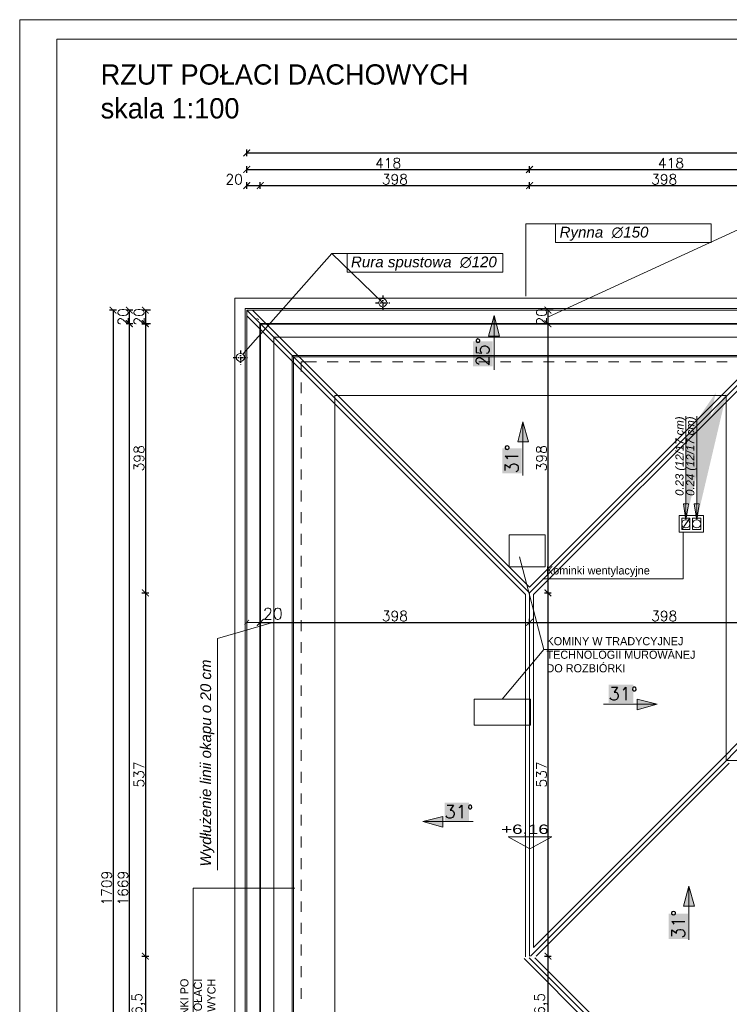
# Model space of a CAD drawing. Header units: millimetres. Extents: x -740 to 33545, y -26688 to 22494.
# Tile 75 of 256: x 13000 to 14049, y 6693 to 8148. Entities that reach past the tile are written whole.
import ezdxf
from ezdxf.lldxf.tags import DXFTag

# ---------------------------------------------------------------- set-up
doc = ezdxf.new("R2010")
doc.units = ezdxf.units.MM
doc.header["$MEASUREMENT"] = 0
doc.linetypes.add('AUSGEZOGEN', pattern=[0])
doc.linetypes.add('STRICHPUNKTX2', pattern=[2, 1, -0.5, 0, -0.5])
doc.layers.get('Defpoints').update_dxf_attribs({"color": 252})
doc.layers.add('_B___I__', color=252, linetype='AUSGEZOGEN')
for name, color, linetype, lineweight in [('A_l.przerywana', 252, 'ICAD_ISO03W100', 9), ('A_l.widokowa', 252, 'Continuous', 18), ('A_wymiarowanie', 252, 'Continuous', 9), ('k_wyburzenia widoczne', 252, 'PNEUMATIC2', 18), ('l. przerywana', 252, 'ICAD_ISO03W100', 9), ('l.przerywana', 252, 'ICAD_ISO03W100', 5), ('l.widokowa', 252, 'Continuous', 15), ('l.wypełnien', 252, 'Continuous', 5), ('linia opisowa', 252, 'Continuous', 9), ('Nowe_820-G Rysunki Obrazki_Nr_pióra__23', 252, 'Continuous', 15), ('wymiarowanie', 252, 'Continuous', 9)]:
    doc.layers.add(name, color=color, linetype=linetype, lineweight=lineweight)
doc.styles.add('Arial', font='arial.ttf')
doc.styles.add('Arial$001H0', font='SIMPLEX')
doc.styles.add('PROFILE', font='GOTHIC.TTF', dxfattribs={"width": 0.8})
doc.styles.add('styl1', font='arial.ttf', dxfattribs={"height": 15})
doc.styles.add('styl2', font='simplex.shx')
tags = doc.linetypes.add('ICAD_ISO03W100', pattern=[30, 12, -18]).pattern_tags.tags
tags[6:7] = [DXFTag(74, 4), DXFTag(75, 0), DXFTag(340, '0'), DXFTag(46, 1.0), DXFTag(50, 0.0), DXFTag(44, 0.0), DXFTag(45, 0.0)]
tags[4:5] = [DXFTag(74, 4), DXFTag(75, 0), DXFTag(340, '0'), DXFTag(46, 1.0), DXFTag(50, 0.0), DXFTag(44, 0.0), DXFTag(45, 0.0)]
doc.linetypes.add('PNEUMATIC2', pattern='A,0.5,-0.25,["//",Standard,S=0.2,R=0,X=-0.1,Y=-0.1],-0.25', length=1)
doc.dimstyles.new('Kopia I_1.100', dxfattribs={"dimtxt": 15, "dimasz": 10, "dimexe": 5, "dimexo": 1, "dimgap": 1.5, "dimtad": 1, "dimdec": 1, "dimrnd": 0.5, "dimtxsty": 'styl2', "dimblk": 'ARCHTICK', "dimcen": 5, "dimadec": 0, "dimazin": 0, "dimtfac": 1, "dimtdec": 1, "dimtmove": 0, "dimatfit": 3, "dimldrblk": 'ARCHTICK', "dimfxl": 0, "dimarcsym": 0})
doc.dimstyles.new('Skala 1-100', dxfattribs={"dimtxt": 17, "dimasz": 7, "dimexe": 1, "dimexo": 1, "dimgap": 1.5, "dimtad": 1, "dimdec": 1, "dimrnd": 0.5, "dimtxsty": 'styl2', "dimblk": 'ARCHTICK', "dimcen": 7, "dimadec": 0, "dimazin": 0, "dimtfac": 1, "dimtdec": 1, "dimtmove": 1, "dimatfit": 3, "dimldrblk": 'ARCHTICK', "dimfxl": 0, "dimlwd": -1, "dimlwe": -1, "dimarcsym": 0})

# ---------------------------------------------------------------- blocks, each defined once
blk = doc.blocks.new('_ArchTick')
at = {"color": 0, "linetype": 'ByBlock', "const_width": 0.15}
blk.add_lwpolyline([(-0.5, -0.5), (0.5, 0.5)], dxfattribs=at)
blk = doc.blocks.new('*D1314')
at = {"layer": 'Defpoints', "color": 0}
for p in [(13336, 7257.4), (13336, 7210.8), (13356, 7210.8)]:
    blk.add_point(p, dxfattribs=at)
at = {"layer": 'wymiarowanie', "color": 0}
for p, q in [((13336, 7252.4), (13336, 7258.4)), ((13356, 7257.4), (13336, 7257.4)), ((13356, 7252.4), (13356, 7258.4))]:
    blk.add_line(p, q, dxfattribs=at)
at = {"layer": 'wymiarowanie', "color": 0, "xscale": 7, "yscale": 7, "zscale": 7, "rotation": 180}
blk.add_blockref('_ArchTick', (13336, 7257.4), dxfattribs=at)
at = {"layer": 'wymiarowanie', "color": 0, "xscale": 7, "yscale": 7, "zscale": 7}
blk.add_blockref('_ArchTick', (13356, 7257.4), dxfattribs=at)
at = {"layer": 'wymiarowanie', "color": 0, "insert": (13374.5, 7270.1), "char_height": 17, "attachment_point": 5, "style": 'styl2'}
blk.add_mtext('20', dxfattribs=at)
blk = doc.blocks.new('*D1780')
at = {"layer": 'Defpoints', "color": 0}
for p in [(13790, 7718.9), (13781.2, 7698.9), (13790, 7698.9)]:
    blk.add_point(p, dxfattribs=at)
at = {"layer": 'wymiarowanie', "color": 0, "lineweight": -2}
for p, q in [((13789, 7718.9), (13776.2, 7718.9)), ((13781.2, 7718.9), (13781.2, 7698.9)), ((13789, 7698.9), (13776.2, 7698.9))]:
    blk.add_line(p, q, dxfattribs=at)
at = {"layer": 'wymiarowanie', "color": 0, "lineweight": -2, "xscale": 10, "yscale": 10, "zscale": 10}
for p, rotation in [((13781.2, 7718.9), 90), ((13781.2, 7698.9), 270)]:
    blk.add_blockref('_ArchTick', p, dxfattribs=dict(at, rotation=rotation))
at = {"layer": 'wymiarowanie', "color": 0, "insert": (13771.8, 7708.9), "char_height": 15, "attachment_point": 5, "rotation": 90, "style": 'styl2'}
blk.add_mtext('20', dxfattribs=at)
blk = doc.blocks.new('*D1786')
at = {"layer": 'Defpoints', "color": 0}
for p in [(13761.6, 7698.9), (13754.1, 7300.9), (13781.2, 7300.9)]:
    blk.add_point(p, dxfattribs=at)
at = {"layer": 'wymiarowanie', "color": 0, "lineweight": -2}
for p, q in [((13776.2, 7698.9), (13786.2, 7698.9)), ((13781.2, 7698.9), (13781.2, 7300.9)), ((13776.2, 7300.9), (13786.2, 7300.9))]:
    blk.add_line(p, q, dxfattribs=at)
at = {"layer": 'wymiarowanie', "color": 0, "lineweight": -2, "xscale": 10, "yscale": 10, "zscale": 10}
for p, rotation in [((13781.2, 7698.9), 90), ((13781.2, 7300.9), 270)]:
    blk.add_blockref('_ArchTick', p, dxfattribs=dict(at, rotation=rotation))
at = {"layer": 'wymiarowanie', "color": 0, "insert": (13771.8, 7499.9), "char_height": 15, "attachment_point": 5, "rotation": 90, "style": 'styl2'}
blk.add_mtext('398', dxfattribs=at)
blk = doc.blocks.new('*D1787')
at = {"layer": 'Defpoints', "color": 0}
for p in [(13754.1, 7300.9), (13755.5, 6763.9), (13781.2, 6763.9)]:
    blk.add_point(p, dxfattribs=at)
at = {"layer": 'wymiarowanie', "color": 0, "lineweight": -2}
for p, q in [((13776.2, 7300.9), (13786.2, 7300.9)), ((13781.2, 7300.9), (13781.2, 6763.9)), ((13776.2, 6763.9), (13786.2, 6763.9))]:
    blk.add_line(p, q, dxfattribs=at)
at = {"layer": 'wymiarowanie', "color": 0, "lineweight": -2, "xscale": 10, "yscale": 10, "zscale": 10}
for p, rotation in [((13781.2, 7300.9), 90), ((13781.2, 6763.9), 270)]:
    blk.add_blockref('_ArchTick', p, dxfattribs=dict(at, rotation=rotation))
at = {"layer": 'wymiarowanie', "color": 0, "insert": (13771.8, 7032.4), "char_height": 15, "attachment_point": 5, "rotation": 90, "style": 'styl2'}
blk.add_mtext('537', dxfattribs=at)
blk = doc.blocks.new('*D1788')
at = {"layer": 'Defpoints', "color": 0}
for p in [(13755.5, 6763.9), (13781.2, 6597.2), (13917.8, 6597.2)]:
    blk.add_point(p, dxfattribs=at)
at = {"layer": 'wymiarowanie', "color": 0, "lineweight": -2}
for p, q in [((13776.2, 6763.9), (13786.2, 6763.9)), ((13781.2, 6763.9), (13781.2, 6597.2)), ((13786.2, 6597.2), (13776.2, 6597.2))]:
    blk.add_line(p, q, dxfattribs=at)
at = {"layer": 'wymiarowanie', "color": 0, "lineweight": -2, "xscale": 10, "yscale": 10, "zscale": 10}
for p, rotation in [((13781.2, 6763.9), 90), ((13781.2, 6597.2), 270)]:
    blk.add_blockref('_ArchTick', p, dxfattribs=dict(at, rotation=rotation))
at = {"layer": 'wymiarowanie', "color": 0, "insert": (13771.2, 6680.5), "char_height": 15, "attachment_point": 5, "rotation": 90, "style": 'styl2'}
blk.add_mtext('166,5', dxfattribs=at)
blk = doc.blocks.new('*D1797')
at = {"layer": 'Defpoints', "color": 0}
for p in [(13356, 7252.4), (13754.1, 7257.4), (13754.1, 7252.4)]:
    blk.add_point(p, dxfattribs=at)
at = {"layer": 'wymiarowanie', "color": 0, "lineweight": -2}
for p, q in [((13356, 7253.4), (13356, 7262.4)), ((13356, 7257.4), (13754.1, 7257.4)), ((13754.1, 7253.4), (13754.1, 7262.4))]:
    blk.add_line(p, q, dxfattribs=at)
at = {"layer": 'wymiarowanie', "color": 0, "lineweight": -2, "xscale": 10, "yscale": 10, "zscale": 10, "rotation": 180}
blk.add_blockref('_ArchTick', (13356, 7257.4), dxfattribs=at)
at = {"layer": 'wymiarowanie', "color": 0, "lineweight": -2, "xscale": 10, "yscale": 10, "zscale": 10}
blk.add_blockref('_ArchTick', (13754.1, 7257.4), dxfattribs=at)
at = {"layer": 'wymiarowanie', "color": 0, "insert": (13555, 7266.8), "char_height": 15, "attachment_point": 5, "style": 'styl2'}
blk.add_mtext('398', dxfattribs=at)
blk = doc.blocks.new('*D1798')
at = {"layer": 'Defpoints', "color": 0}
for p in [(14152.1, 7312.8), (13754.1, 7252.4), (14152.1, 7257.4)]:
    blk.add_point(p, dxfattribs=at)
at = {"layer": 'wymiarowanie', "color": 0, "lineweight": -2}
for p, q in [((13754.1, 7253.4), (13754.1, 7262.4)), ((13754.1, 7257.4), (14152.1, 7257.4)), ((14152.1, 7262.4), (14152.1, 7252.4))]:
    blk.add_line(p, q, dxfattribs=at)
at = {"layer": 'wymiarowanie', "color": 0, "lineweight": -2, "xscale": 10, "yscale": 10, "zscale": 10, "rotation": 180}
blk.add_blockref('_ArchTick', (13754.1, 7257.4), dxfattribs=at)
at = {"layer": 'wymiarowanie', "color": 0, "lineweight": -2, "xscale": 10, "yscale": 10, "zscale": 10}
blk.add_blockref('_ArchTick', (14152.1, 7257.4), dxfattribs=at)
at = {"layer": 'wymiarowanie', "color": 0, "insert": (13953.1, 7266.8), "char_height": 15, "attachment_point": 5, "style": 'styl2'}
blk.add_mtext('398', dxfattribs=at)
blk = doc.blocks.new('*D1803')
at = {"layer": 'Defpoints', "color": 0}
for p in [(13356, 7903), (13336, 7625.7), (13356, 7625.7)]:
    blk.add_point(p, dxfattribs=at)
at = {"layer": 'wymiarowanie', "color": 0, "lineweight": -2}
for p, q in [((13336, 7898), (13336, 7908)), ((13356, 7898), (13356, 7908)), ((13336, 7903), (13356, 7903))]:
    blk.add_line(p, q, dxfattribs=at)
at = {"layer": 'wymiarowanie', "color": 0, "lineweight": -2, "xscale": 10, "yscale": 10, "zscale": 10, "rotation": 180}
blk.add_blockref('_ArchTick', (13336, 7903), dxfattribs=at)
at = {"layer": 'wymiarowanie', "color": 0, "lineweight": -2, "xscale": 10, "yscale": 10, "zscale": 10}
blk.add_blockref('_ArchTick', (13356, 7903), dxfattribs=at)
at = {"layer": 'wymiarowanie', "color": 0, "insert": (13317.3, 7912.3), "char_height": 15, "attachment_point": 5, "style": 'styl2'}
blk.add_mtext('20', dxfattribs=at)
blk = doc.blocks.new('*D1804')
at = {"layer": 'Defpoints', "color": 0}
for p in [(13754, 7903), (13356, 7625.7), (13754, 7300.9)]:
    blk.add_point(p, dxfattribs=at)
at = {"layer": 'wymiarowanie', "color": 0, "lineweight": -2}
for p, q in [((13356, 7898), (13356, 7908)), ((13754, 7898), (13754, 7908)), ((13356, 7903), (13754, 7903))]:
    blk.add_line(p, q, dxfattribs=at)
at = {"layer": 'wymiarowanie', "color": 0, "lineweight": -2, "xscale": 10, "yscale": 10, "zscale": 10, "rotation": 180}
blk.add_blockref('_ArchTick', (13356, 7903), dxfattribs=at)
at = {"layer": 'wymiarowanie', "color": 0, "lineweight": -2, "xscale": 10, "yscale": 10, "zscale": 10}
blk.add_blockref('_ArchTick', (13754, 7903), dxfattribs=at)
at = {"layer": 'wymiarowanie', "color": 0, "insert": (13555, 7912.3), "char_height": 15, "attachment_point": 5, "style": 'styl2'}
blk.add_mtext('398', dxfattribs=at)
blk = doc.blocks.new('*D1810')
at = {"layer": 'Defpoints', "color": 0}
for p in [(14152.1, 7903), (13754.1, 7300.9), (14152.1, 7302.3)]:
    blk.add_point(p, dxfattribs=at)
at = {"layer": 'wymiarowanie', "color": 0, "lineweight": -2}
for p, q in [((13754.1, 7898), (13754.1, 7908)), ((14152.1, 7898), (14152.1, 7908)), ((13754.1, 7903), (14152.1, 7903))]:
    blk.add_line(p, q, dxfattribs=at)
at = {"layer": 'wymiarowanie', "color": 0, "lineweight": -2, "xscale": 10, "yscale": 10, "zscale": 10, "rotation": 180}
blk.add_blockref('_ArchTick', (13754.1, 7903), dxfattribs=at)
at = {"layer": 'wymiarowanie', "color": 0, "lineweight": -2, "xscale": 10, "yscale": 10, "zscale": 10}
blk.add_blockref('_ArchTick', (14152.1, 7903), dxfattribs=at)
at = {"layer": 'wymiarowanie', "color": 0, "insert": (13953.1, 7912.3), "char_height": 15, "attachment_point": 5, "style": 'styl2'}
blk.add_mtext('398', dxfattribs=at)
blk = doc.blocks.new('*D1813')
at = {"layer": 'Defpoints', "color": 0}
for p in [(13754, 7926.8), (13336, 7898), (13754, 7898)]:
    blk.add_point(p, dxfattribs=at)
at = {"layer": 'wymiarowanie', "color": 0, "lineweight": -2}
for p, q in [((13336, 7921.8), (13336, 7931.8)), ((13336, 7926.8), (13754, 7926.8)), ((13754, 7921.8), (13754, 7931.8))]:
    blk.add_line(p, q, dxfattribs=at)
at = {"layer": 'wymiarowanie', "color": 0, "lineweight": -2, "xscale": 10, "yscale": 10, "zscale": 10, "rotation": 180}
blk.add_blockref('_ArchTick', (13336, 7926.8), dxfattribs=at)
at = {"layer": 'wymiarowanie', "color": 0, "lineweight": -2, "xscale": 10, "yscale": 10, "zscale": 10}
blk.add_blockref('_ArchTick', (13754, 7926.8), dxfattribs=at)
at = {"layer": 'wymiarowanie', "color": 0, "insert": (13545, 7936.2), "char_height": 15, "attachment_point": 5, "style": 'styl2'}
blk.add_mtext('418', dxfattribs=at)
blk = doc.blocks.new('*D1814')
at = {"layer": 'Defpoints', "color": 0}
for p in [(14172.1, 7926.8), (13754, 7898), (14172.1, 7898)]:
    blk.add_point(p, dxfattribs=at)
at = {"layer": 'wymiarowanie', "color": 0, "lineweight": -2}
for p, q in [((13754, 7921.8), (13754, 7931.8)), ((13754, 7926.8), (14172.1, 7926.8)), ((14172.1, 7921.8), (14172.1, 7931.8))]:
    blk.add_line(p, q, dxfattribs=at)
at = {"layer": 'wymiarowanie', "color": 0, "lineweight": -2, "xscale": 10, "yscale": 10, "zscale": 10, "rotation": 180}
blk.add_blockref('_ArchTick', (13754, 7926.8), dxfattribs=at)
at = {"layer": 'wymiarowanie', "color": 0, "lineweight": -2, "xscale": 10, "yscale": 10, "zscale": 10}
blk.add_blockref('_ArchTick', (14172.1, 7926.8), dxfattribs=at)
at = {"layer": 'wymiarowanie', "color": 0, "insert": (13963.1, 7936.2), "char_height": 15, "attachment_point": 5, "style": 'styl2'}
blk.add_mtext('418', dxfattribs=at)
blk = doc.blocks.new('*D1818')
at = {"layer": 'Defpoints', "color": 0}
for p in [(16411.2, 7951.3), (13336, 7903), (16411.2, 7903)]:
    blk.add_point(p, dxfattribs=at)
at = {"layer": 'wymiarowanie', "color": 0, "lineweight": -2}
for p, q in [((13336, 7946.3), (13336, 7956.3)), ((13336, 7951.3), (16411.2, 7951.3)), ((16411.2, 7946.3), (16411.2, 7956.3))]:
    blk.add_line(p, q, dxfattribs=at)
at = {"layer": 'wymiarowanie', "color": 0, "lineweight": -2, "xscale": 10, "yscale": 10, "zscale": 10, "rotation": 180}
blk.add_blockref('_ArchTick', (13336, 7951.3), dxfattribs=at)
at = {"layer": 'wymiarowanie', "color": 0, "lineweight": -2, "xscale": 10, "yscale": 10, "zscale": 10}
blk.add_blockref('_ArchTick', (16411.2, 7951.3), dxfattribs=at)
at = {"layer": 'wymiarowanie', "color": 0, "insert": (14873.6, 7960.6), "char_height": 15, "attachment_point": 5, "style": 'styl2'}
blk.add_mtext('3075', dxfattribs=at)
blk = doc.blocks.new('*D1823')
at = {"layer": 'Defpoints', "color": 0}
for p in [(13194.9, 7718.9), (13186.1, 7698.9), (13194.9, 7698.9)]:
    blk.add_point(p, dxfattribs=at)
at = {"layer": 'wymiarowanie', "color": 0, "lineweight": -2}
for p, q in [((13193.9, 7718.9), (13181.1, 7718.9)), ((13186.1, 7718.9), (13186.1, 7698.9)), ((13193.9, 7698.9), (13181.1, 7698.9))]:
    blk.add_line(p, q, dxfattribs=at)
at = {"layer": 'wymiarowanie', "color": 0, "lineweight": -2, "xscale": 10, "yscale": 10, "zscale": 10}
for p, rotation in [((13186.1, 7718.9), 90), ((13186.1, 7698.9), 270)]:
    blk.add_blockref('_ArchTick', p, dxfattribs=dict(at, rotation=rotation))
at = {"layer": 'wymiarowanie', "color": 0, "insert": (13176.7, 7708.9), "char_height": 15, "attachment_point": 5, "rotation": 90, "style": 'styl2'}
blk.add_mtext('20', dxfattribs=at)
blk = doc.blocks.new('*D1824')
at = {"layer": 'Defpoints', "color": 0}
for p in [(13166.5, 7698.9), (13158.9, 7300.9), (13186.1, 7300.9)]:
    blk.add_point(p, dxfattribs=at)
at = {"layer": 'wymiarowanie', "color": 0, "lineweight": -2}
for p, q in [((13181.1, 7698.9), (13191.1, 7698.9)), ((13186.1, 7698.9), (13186.1, 7300.9)), ((13181.1, 7300.9), (13191.1, 7300.9))]:
    blk.add_line(p, q, dxfattribs=at)
at = {"layer": 'wymiarowanie', "color": 0, "lineweight": -2, "xscale": 10, "yscale": 10, "zscale": 10}
for p, rotation in [((13186.1, 7698.9), 90), ((13186.1, 7300.9), 270)]:
    blk.add_blockref('_ArchTick', p, dxfattribs=dict(at, rotation=rotation))
at = {"layer": 'wymiarowanie', "color": 0, "insert": (13176.7, 7499.9), "char_height": 15, "attachment_point": 5, "rotation": 90, "style": 'styl2'}
blk.add_mtext('398', dxfattribs=at)
blk = doc.blocks.new('*D1825')
at = {"layer": 'Defpoints', "color": 0}
for p in [(13158.9, 7300.9), (13160.3, 6763.9), (13186.1, 6763.9)]:
    blk.add_point(p, dxfattribs=at)
at = {"layer": 'wymiarowanie', "color": 0, "lineweight": -2}
for p, q in [((13181.1, 7300.9), (13191.1, 7300.9)), ((13186.1, 7300.9), (13186.1, 6763.9)), ((13181.1, 6763.9), (13191.1, 6763.9))]:
    blk.add_line(p, q, dxfattribs=at)
at = {"layer": 'wymiarowanie', "color": 0, "lineweight": -2, "xscale": 10, "yscale": 10, "zscale": 10}
for p, rotation in [((13186.1, 7300.9), 90), ((13186.1, 6763.9), 270)]:
    blk.add_blockref('_ArchTick', p, dxfattribs=dict(at, rotation=rotation))
at = {"layer": 'wymiarowanie', "color": 0, "insert": (13176.7, 7032.4), "char_height": 15, "attachment_point": 5, "rotation": 90, "style": 'styl2'}
blk.add_mtext('537', dxfattribs=at)
blk = doc.blocks.new('*D1826')
at = {"layer": 'Defpoints', "color": 0}
for p in [(13160.3, 6763.9), (13186.1, 6597.2), (13917.8, 6597.2)]:
    blk.add_point(p, dxfattribs=at)
at = {"layer": 'wymiarowanie', "color": 0, "lineweight": -2}
for p, q in [((13181.1, 6763.9), (13191.1, 6763.9)), ((13186.1, 6763.9), (13186.1, 6597.2)), ((13191.1, 6597.2), (13181.1, 6597.2))]:
    blk.add_line(p, q, dxfattribs=at)
at = {"layer": 'wymiarowanie', "color": 0, "lineweight": -2, "xscale": 10, "yscale": 10, "zscale": 10}
for p, rotation in [((13186.1, 6763.9), 90), ((13186.1, 6597.2), 270)]:
    blk.add_blockref('_ArchTick', p, dxfattribs=dict(at, rotation=rotation))
at = {"layer": 'wymiarowanie', "color": 0, "insert": (13176, 6680.5), "char_height": 15, "attachment_point": 5, "rotation": 90, "style": 'styl2'}
blk.add_mtext('166,5', dxfattribs=at)
blk = doc.blocks.new('*D1830')
at = {"layer": 'Defpoints', "color": 0}
for p in [(13162.5, 7698.9), (13193.9, 7698.9), (13186.1, 6029.8)]:
    blk.add_point(p, dxfattribs=at)
at = {"layer": 'wymiarowanie', "color": 0, "lineweight": -2}
for p, q in [((13167.5, 7698.9), (13157.5, 7698.9)), ((13162.5, 6029.8), (13162.5, 7698.9)), ((13167.5, 6029.8), (13157.5, 6029.8))]:
    blk.add_line(p, q, dxfattribs=at)
at = {"layer": 'wymiarowanie', "color": 0, "lineweight": -2, "xscale": 10, "yscale": 10, "zscale": 10}
for p, rotation in [((13162.5, 7698.9), 90), ((13162.5, 6029.8), 270)]:
    blk.add_blockref('_ArchTick', p, dxfattribs=dict(at, rotation=rotation))
at = {"layer": 'wymiarowanie', "color": 0, "insert": (13153.1, 6864.4), "char_height": 15, "attachment_point": 5, "rotation": 90, "style": 'styl2'}
blk.add_mtext('1669', dxfattribs=at)
blk = doc.blocks.new('*D1831')
at = {"layer": 'Defpoints', "color": 0}
for p in [(13162.5, 7718.9), (13194.9, 7718.9), (13193.9, 7698.9)]:
    blk.add_point(p, dxfattribs=at)
at = {"layer": 'wymiarowanie', "color": 0, "lineweight": -2}
for p, q in [((13167.5, 7718.9), (13157.5, 7718.9)), ((13162.5, 7698.9), (13162.5, 7718.9)), ((13167.5, 7698.9), (13157.5, 7698.9))]:
    blk.add_line(p, q, dxfattribs=at)
at = {"layer": 'wymiarowanie', "color": 0, "lineweight": -2, "xscale": 10, "yscale": 10, "zscale": 10}
for p, rotation in [((13162.5, 7718.9), 90), ((13162.5, 7698.9), 270)]:
    blk.add_blockref('_ArchTick', p, dxfattribs=dict(at, rotation=rotation))
at = {"layer": 'wymiarowanie', "color": 0, "insert": (13153.1, 7708.9), "char_height": 15, "attachment_point": 5, "rotation": 90, "style": 'styl2'}
blk.add_mtext('20', dxfattribs=at)
blk = doc.blocks.new('*D1832')
at = {"layer": 'Defpoints', "color": 0}
for p in [(13167.5, 7718.9), (13138.3, 6009.8), (13167.5, 6009.8)]:
    blk.add_point(p, dxfattribs=at)
at = {"layer": 'wymiarowanie', "color": 0, "lineweight": -2}
for p, q in [((13143.3, 7718.9), (13133.3, 7718.9)), ((13138.3, 7718.9), (13138.3, 6009.8)), ((13143.3, 6009.8), (13133.3, 6009.8))]:
    blk.add_line(p, q, dxfattribs=at)
at = {"layer": 'wymiarowanie', "color": 0, "lineweight": -2, "xscale": 10, "yscale": 10, "zscale": 10}
for p, rotation in [((13138.3, 7718.9), 90), ((13138.3, 6009.8), 270)]:
    blk.add_blockref('_ArchTick', p, dxfattribs=dict(at, rotation=rotation))
at = {"layer": 'wymiarowanie', "color": 0, "insert": (13128.9, 6864.4), "char_height": 15, "attachment_point": 5, "rotation": 90, "style": 'styl2'}
blk.add_mtext('1709', dxfattribs=at)

msp = doc.modelspace()

# ---------------------------------------------------------------- hatches: boundary and pattern name
at = {"layer": 'l.widokowa'}
for points in [[(13701.9, 7710.91), (13693.45, 7680.48), (13709.51, 7680.48)], [(13670.63, 7672.88), (13670.63, 7635.68), (13699.37, 7635.68), (13699.37, 7672.88)], [(13744.17, 7553.69), (13736.56, 7524.11), (13752.62, 7524.11)], [(13713.74, 7514.81), (13713.74, 7477.62), (13742.48, 7477.62), (13742.48, 7514.81)], [(13870.96, 7165.1), (13870.96, 7138.05), (13907.31, 7138.05), (13907.31, 7165.1)], [(13942.81, 7136.36), (13913.22, 7143.97), (13913.22, 7127.91)], [(13628.36, 6990.73), (13628.36, 6963.68), (13664.71, 6963.68), (13664.71, 6990.73)], [(13596.24, 6962.84), (13625.83, 6954.38), (13625.83, 6970.44)], [(13989.3, 6867.32), (13981.69, 6837.73), (13997.75, 6837.73)], [(13959.71, 6826.75), (13959.71, 6789.55), (13988.45, 6789.55), (13988.45, 6826.75)]]:
    msp.add_hatch(color=256, dxfattribs=at).paths.add_polyline_path(points)
at = {"layer": 'linia opisowa'}
h = msp.add_hatch(color=256, dxfattribs=at)
h.paths.add_polyline_path([(13985.26, 7408.58), (13981.61, 7432.38), (13985.26, 7432.38), (13988.91, 7432.38)], flags=17)
edge = h.paths.add_edge_path()
edge.add_line((13985.26, 7408.58), (13985.26, 7532.5))
edge.add_line((13985.26, 7532.5), (14029.58, 7597.06))
h = msp.add_hatch(color=256, dxfattribs=at)
h.paths.add_polyline_path([(14001.26, 7408.58), (13997.61, 7432.38), (14001.26, 7432.38), (14004.91, 7432.38)], flags=17)
edge = h.paths.add_edge_path()
edge.add_line((14001.26, 7408.58), (14001.26, 7532.5))
edge.add_line((14001.26, 7532.5), (14045.58, 7597.06))

# ---------------------------------------------------------------- linework, layer by layer
at = {"layer": '_B___I__', "linetype": 'STRICHPUNKTX2', "ltscale": 5}
for p, q in [((13526.52, 7729.92), (13547.52, 7729.92)), ((13537.02, 7740.42), (13537.02, 7719.42)), ((13326.59, 7659.47), (13326.59, 7638.47)), ((13316.09, 7648.97), (13337.09, 7648.97))]:
    msp.add_line(p, q, dxfattribs=at)
at = {"layer": 'A_l.przerywana', "lineweight": 9}
for p, q in [((13754.06, 7300.88), (13336.02, 7718.92)), ((13754.06, 7300.88), (14172.1, 7718.92)), ((13754.06, 6763.86), (13754.06, 7300.88))]:
    msp.add_line(p, q, dxfattribs=at)
at = {"layer": 'A_l.przerywana', "ltscale": 0.3}
msp.add_line((13979.05, 7394.54), (13991.05, 7411.54), dxfattribs=at)
msp.add_line((13979.05, 7394.54), (13991.05, 7411.54), dxfattribs=at)
at = {"layer": 'A_l.przerywana'}
for p, q in [((14045.04, 7053.41), (14172.1, 7184.54)), ((13755.49, 6763.86), (14045.04, 7053.41)), ((13917.79, 6597.17), (13753.29, 6761.66))]:
    msp.add_line(p, q, dxfattribs=at)
at = {"layer": 'A_l.przerywana', "lineweight": 35}
msp.add_lwpolyline([(13356.02, 7698.92), (13356.02, 6029.8), (16391.16, 6029.8), (16391.16, 7704.71), (15595.09, 7704.71), (15595.09, 7164.54), (14152.1, 7164.54), (14152.1, 7698.92)], close=True, dxfattribs=at)
at = {"layer": 'A_l.przerywana', "ltscale": 0.3}
for points in [[(13975.05, 7390.54), (13975.05, 7415.54), (14011.05, 7415.54), (14011.05, 7390.54)], [(13979.05, 7394.54), (13979.05, 7411.54), (13991.05, 7411.54), (13991.05, 7394.54)], [(13979.05, 7394.54), (13979.05, 7411.54), (13991.05, 7411.54), (13991.05, 7394.54)], [(13995.05, 7394.54), (13995.05, 7411.54), (14007.05, 7411.54), (14007.05, 7394.54)], [(13995.05, 7394.54), (13995.05, 7411.54), (14007.05, 7411.54), (14007.05, 7394.54)]]:
    msp.add_lwpolyline(points, close=True, dxfattribs=at)
at = {"layer": 'A_l.przerywana'}
msp.add_lwpolyline([(13975.05, 7390.54), (13975.05, 7415.54), (14011.05, 7415.54), (14011.05, 7390.54)], close=True, dxfattribs=at)
at = {"layer": 'A_l.widokowa'}
for points in [[(13318.52, 7736.42), (13318.52, 5992.3), (16428.66, 5992.3), (16428.66, 7742.21), (15557.59, 7742.21), (15557.59, 7202.04), (14189.6, 7202.04), (14189.6, 7736.42)], [(13333.52, 7721.42), (13333.52, 6007.3), (16413.66, 6007.3), (16413.66, 7727.21), (15572.59, 7727.21), (15572.59, 7187.04), (14174.6, 7187.04), (14174.6, 7721.42)], [(13336.02, 7718.92), (13336.02, 6009.8), (16411.16, 6009.8), (16411.16, 7724.71), (15575.09, 7724.71), (15575.09, 7184.54), (14172.1, 7184.54), (14172.1, 7718.92)], [(13403.09, 7651.85), (13403.09, 6076.86), (16344.1, 6076.86), (16344.1, 7657.65), (15642.15, 7657.65), (15642.15, 7117.47), (14105.03, 7117.47), (14105.03, 7651.85)], [(13405.09, 7649.85), (13405.09, 6078.86), (16342.1, 6078.86), (16342.1, 7655.65), (15644.15, 7655.65), (15644.15, 7115.47), (14103.03, 7115.47), (14103.03, 7649.85)]]:
    msp.add_lwpolyline(points, close=True, dxfattribs=at)
at = {"layer": 'A_l.widokowa', "ltscale": 0.2}
for centre in [(13985.05, 7403.04), (14001.05, 7403.04)]:
    msp.add_circle(centre, 6, dxfattribs=at)
at = {"layer": 'A_wymiarowanie'}
for p, q in [((13964.86, 7217.22), (13775.38, 7217.22)), ((13256.87, 6864.36), (13256.88, 6488.26))]:
    msp.add_line(p, q, dxfattribs=at)
at = {"layer": 'k_wyburzenia widoczne', "ltscale": 15}
msp.add_line((13777.02, 7386.74), (13777.02, 7339.23), dxfattribs=at)
msp.add_lwpolyline([(13724.02, 7339.23), (13777.02, 7339.23), (13777.02, 7386.74), (13724.02, 7386.74)], close=True, dxfattribs=at)
for points in [[(13755.24, 7143.74), (13672.27, 7143.74)], [(13672.27, 7143.74), (13672.27, 7105.64)], [(13755.24, 7105.64), (13755.24, 7143.74)], [(13672.27, 7105.64), (13755.24, 7105.64)]]:
    msp.add_lwpolyline(points, dxfattribs=at)
at = {"layer": 'l. przerywana', "ltscale": 0.2}
for centre in [(13537.02, 7729.92), (13326.59, 7648.97)]:
    msp.add_circle(centre, 6, dxfattribs=at)
at = {"layer": 'l.przerywana'}
msp.add_lwpolyline([(14413.02, 7678.92), (13376.02, 7678.92), (13376.02, 6049.8), (16371.16, 6049.8), (16371.16, 7684.71), (15615.09, 7684.71), (15615.09, 7144.54), (14413.02, 7144.54), (14413.02, 7678.92), (13376.02, 7678.92)], dxfattribs=at)
at = {"layer": 'l.widokowa', "linetype": 'Continuous', "lineweight": 9}
for p, q in [((13754.06, 7309.36), (13344.51, 7718.92)), ((13754.06, 7309.36), (14163.61, 7718.92)), ((13748.06, 7298.39), (13336.02, 7710.43)), ((13351.11, 7706.69), (13353.65, 7705)), ((13701.9, 7630.61), (13701.9, 7710.91)), ((13760.06, 7298.39), (14172.1, 7710.43)), ((13416.2, 7642.45), (13439.02, 7642.45)), ((13416.2, 7628.08), (13416.2, 7642.45)), ((13455.08, 7642.45), (13471.14, 7642.45)), ((13487.2, 7642.45), (13503.26, 7642.45)), ((13519.32, 7642.45), (13535.38, 7642.45)), ((13551.44, 7642.45), (13566.66, 7642.45)), ((13582.72, 7642.45), (13598.78, 7642.45)), ((13614.84, 7642.45), (13630.9, 7642.45)), ((13646.96, 7642.45), (13663.02, 7642.45)), ((13679.08, 7642.45), (13695.14, 7642.45)), ((13711.2, 7642.45), (13726.41, 7642.45)), ((13742.48, 7642.45), (13758.54, 7642.45)), ((13774.6, 7642.45), (13790.66, 7642.45)), ((13806.72, 7642.45), (13822.78, 7642.45)), ((13838.84, 7642.45), (13854.9, 7642.45)), ((13870.96, 7642.45), (13886.17, 7642.45)), ((13902.23, 7642.45), (13918.29, 7642.45)), ((13934.35, 7642.45), (13950.42, 7642.45)), ((13966.48, 7642.45), (13982.54, 7642.45)), ((13998.6, 7642.45), (14014.66, 7642.45)), ((14030.72, 7642.45), (14045.93, 7642.45)), ((13416.2, 7595.96), (13416.2, 7612.02)), ((13466.07, 7592.57), (13466.07, 6145.45)), ((14034.94, 7592.57), (13466.07, 7592.57)), ((13466.07, 6145.45), (13466.07, 7592.57)), ((13466.07, 7592.57), (14044.91, 7592.57)), ((14044.91, 7592.57), (14044.91, 7053.28)), ((13416.2, 7563.83), (13416.2, 7579.9)), ((13416.2, 7531.71), (13416.2, 7547.77)), ((13744.17, 7474.23), (13744.17, 7553.69)), ((13416.2, 7499.59), (13416.2, 7515.65)), ((13416.2, 7468.32), (13416.2, 7483.53)), ((13416.2, 7436.2), (13416.2, 7452.26)), ((13416.2, 7404.07), (13416.2, 7420.14)), ((13416.2, 7371.95), (13416.2, 7388.01)), ((13416.2, 7339.83), (13416.2, 7355.89)), ((13466.07, 7344.9), (13466.07, 7334.76)), ((13416.2, 7308.56), (13416.2, 7323.77)), ((13416.2, 7276.44), (13416.2, 7292.5)), ((13748.06, 6762.8), (13748.06, 7298.39)), ((13760.06, 6776.92), (13760.06, 7298.39)), ((13416.2, 7244.32), (13416.2, 7260.38)), ((13416.2, 7212.2), (13416.2, 7228.26)), ((13416.2, 7180.07), (13416.2, 7196.13)), ((13416.2, 7148.8), (13416.2, 7164.01)), ((13416.2, 7116.68), (13416.2, 7132.74)), ((13863.35, 7136.36), (13942.81, 7136.36)), ((13416.2, 7084.56), (13416.2, 7100.62)), ((13416.2, 7052.44), (13416.2, 7068.5)), ((14073.71, 7053.28), (14044.91, 7053.28)), ((14044.91, 7053.28), (14073.71, 7053.28)), ((13416.2, 7020.32), (13416.2, 7036.38)), ((13416.2, 6989.04), (13416.2, 7004.26)), ((13416.2, 6956.92), (13416.2, 6972.98)), ((13670.63, 6962.84), (13596.24, 6962.84)), ((13416.2, 6924.8), (13416.2, 6940.86)), ((13416.2, 6892.68), (13416.2, 6908.74)), ((13416.2, 6860.56), (13416.2, 6876.62)), ((13989.3, 6787.86), (13989.3, 6867.32)), ((13416.2, 6829.28), (13416.2, 6844.5)), ((13416.2, 6797.16), (13416.2, 6813.22)), ((13416.2, 6765.04), (13416.2, 6781.1)), ((13909.3, 6597.17), (13745.86, 6760.61)), ((13920.27, 6603.17), (13761.78, 6761.66)), ((13416.2, 6732.92), (13416.2, 6748.98)), ((13416.2, 6700.8), (13416.2, 6716.86))]:
    msp.add_line(p, q, dxfattribs=at)
at = {"layer": 'l.widokowa'}
for p, q in [((14040.73, 7057.59), (14167.79, 7188.71)), ((13760.06, 6776.92), (14040.8, 7057.66)), ((13763.97, 6763.86), (14049.28, 7049.17))]:
    msp.add_line(p, q, dxfattribs=at)
at = {"layer": 'l.widokowa', "linetype": 'Continuous', "lineweight": 9}
for points in [[(13701.9, 7710.91), (13693.45, 7680.48), (13709.51, 7680.48)], [(13744.17, 7553.69), (13736.56, 7524.11), (13752.62, 7524.11)], [(13942.81, 7136.36), (13913.22, 7143.97), (13913.22, 7127.91)], [(13596.24, 6962.84), (13625.83, 6954.38), (13625.83, 6970.44)], [(13989.3, 6867.32), (13981.69, 6837.73), (13997.75, 6837.73)]]:
    msp.add_lwpolyline(points, close=True, dxfattribs=at)
at = {"layer": 'l.wypełnien'}
msp.add_line((13981.11, 7321.63), (13981.11, 7390.54), dxfattribs=at)
at = {"layer": 'linia opisowa'}
for points in [[(13985.26, 7410.08), (13985.26, 7562.13)], [(14001.26, 7410.08), (14001.26, 7562.13)], [(13985.26, 7408.58), (13981.61, 7432.38), (13985.26, 7432.38)], [(13985.26, 7408.58), (13988.91, 7432.38), (13985.26, 7432.38)], [(14001.26, 7408.58), (13997.61, 7432.38), (14001.26, 7432.38)], [(14001.26, 7408.58), (14004.91, 7432.38), (14001.26, 7432.38)]]:
    msp.add_lwpolyline(points, dxfattribs=at)
at = {"layer": 'Nowe_820-G Rysunki Obrazki_Nr_pióra__23', "linetype": 'Continuous', "lineweight": 15}
for points in [[(13055.23, 8119.48), (13055.23, 5249.28)], [(13055.23, 8119.48), (17155.64, 8119.48)]]:
    msp.add_lwpolyline(points, dxfattribs=at)
at = {"layer": 'wymiarowanie'}
for p, q in [((13792.6, 7846.42), (13748.35, 7846.42)), ((13748.35, 7846.42), (13748.35, 7739.71)), ((13782.26, 7708.84), (14081.21, 7846.3)), ((13461.74, 7802.42), (13330.08, 7653.85)), ((13461.74, 7802.42), (13484.22, 7802.42)), ((13461.74, 7802.42), (13537.02, 7729.92)), ((13775.38, 7217.22), (13739.02, 7354.23)), ((13292.64, 7233.49), (13376.02, 7257.43)), ((13292.64, 6891.2), (13292.64, 7233.49)), ((13775.38, 7217.22), (13713.75, 7143.74)), ((13256.87, 6864.36), (13407.09, 6864.36))]:
    msp.add_line(p, q, dxfattribs=at)
at = {"layer": 'wymiarowanie', "ltscale": 10}
msp.add_line((13773.58, 7321.63), (13981.11, 7321.63), dxfattribs=at)
at = {"layer": 'wymiarowanie'}
msp.add_lwpolyline([(13000.35, 8148.27), (13000.35, 5178.27), (17200.35, 5178.27), (17200.35, 8148.27), (13000.35, 8148.27)], dxfattribs=at)
for points in [[(13792.6, 7846.42), (14022.68, 7846.42), (14022.68, 7819.05), (13792.6, 7819.05)], [(13484.22, 7802.42), (13714.3, 7802.42), (13714.3, 7775.05), (13484.22, 7775.05)]]:
    msp.add_lwpolyline(points, close=True, dxfattribs=at)
at = {"layer": 'wymiarowanie', "linetype": 'ByBlock'}
msp.add_lwpolyline([(13754.58, 6922.76), (13786.88, 6940.13), (13722.29, 6940.13)], close=True, dxfattribs=at)

# ---------------------------------------------------------------- texts
at = {"layer": 'A_wymiarowanie', "insert": (13779.03, 7235.55), "char_height": 12, "width": 223.2778, "attachment_point": 1, "style": 'styl1'}
msp.add_mtext('{\\fCentury Gothic|b0|i0|c238|p34;KOMINY W TRADYCYJNEJ TECHNOLOGII MUROWANEJ DO ROZBIÓRKI}', dxfattribs=at)
at = {"layer": 'A_wymiarowanie', "insert": (13237.78, 6730.74), "char_height": 12, "width": 223.2778, "attachment_point": 3, "rotation": 90, "style": 'styl1'}
msp.add_mtext('{\\fCentury Gothic|b0|i0|c238|p34;MONTAŻ DRABINKI PO }{\\fCentury Gothic|b0|i0|c238|p34;OBWODZIE POŁACI }{\\fCentury Gothic|b0|i0|c238|p34;DACHOWYCH}', dxfattribs=at)
at = {"layer": 'l.widokowa', "style": 'Arial$001H0'}
for s, p in [('25°', (13694.3, 7635.68)), ('31°', (13737.41, 7477.62)), ('31°', (13983.38, 6789.56))]:
    msp.add_text(s, height=19.247, rotation=90, dxfattribs=at).set_placement(p)
for p in [(13870.96, 7142.28), (13628.36, 6967.91)]:
    msp.add_text('31°', height=19.249, dxfattribs=at).set_placement(p)
at = {"layer": 'linia opisowa', "char_height": 15.96, "width": 278.7922, "attachment_point": 7}
for s, insert in [('{\\fArial|b0|i1|c238|p0;Rynna  ∅150}', (13798.44, 7821.39)), ('{\\fArial|b0|i1|c238|p0;Rura spustowa  ∅120}', (13490.06, 7777.39))]:
    msp.add_mtext(s, dxfattribs=dict(at, insert=insert))
at = {"layer": 'linia opisowa', "rotation": 90}
for s, insert, char_height, width, attachment_point in [('{\\fArial|b0|i1|c238|p34;0.23 (12/17 cm)}', (13985.26, 7561.77), 12, 168.8643, 9), ('{\\fArial|b0|i1|c238|p34;0.24 (12/17 cm)}', (14001.26, 7561.77), 12, 168.8643, 9), ('{\\fArial|b0|i1|c238|p0;Wydłużenie linii okapu o 20 cm}', (13288.15, 6896.41), 15.96, 406.4755, 7)]:
    msp.add_mtext(s, dxfattribs=dict(at, insert=insert, char_height=char_height, width=width, attachment_point=attachment_point))
at = {"layer": 'wymiarowanie', "style": 'PROFILE', "width": 1.5}
msp.add_text('+6,16', height=13.866, dxfattribs=at).set_placement((13712.04, 6944.64))
at = {"layer": 'wymiarowanie', "insert": (13120.06, 8082.31), "char_height": 30, "width": 1126.4897, "attachment_point": 1}
msp.add_mtext('{\\fCentury Gothic|b0|i0|c238|p0;RZUT POŁACI DACHOWYCH\\Pskala 1:100}', dxfattribs=at)
at = {"layer": 'wymiarowanie', "insert": (13778.38, 7340.19), "char_height": 12, "width": 194.9338, "attachment_point": 1, "style": 'Arial'}
msp.add_mtext('{\\fCentury Gothic|b0|i0|c238|p34;Kominki wentylacyjne}', dxfattribs=at)

# ---------------------------------------------------------------- dimensions: what is measured, and where the dimension line sits
at = {"layer": 'wymiarowanie'}
for base, p1, p2, picture, middle in [((16411.16, 7951.27), (13336.02, 7902.96), (16411.16, 7902.96), '*D1818', (14873.59, 7960.64)), ((13754.03, 7926.83), (13336.02, 7897.96), (13754.03, 7897.96), '*D1813', (13545.03, 7936.2)), ((14172.1, 7926.83), (13754.03, 7897.96), (14172.1, 7897.96), '*D1814', (13963.06, 7936.2)), ((13754.03, 7902.96), (13356.02, 7625.69), (13754.03, 7300.9), '*D1804', (13555.03, 7912.33)), ((14152.1, 7902.96), (13754.06, 7300.88), (14152.1, 7302.31), '*D1810', (13953.08, 7912.33)), ((14152.1, 7257.43), (13754.06, 7252.43), (14152.1, 7312.84), '*D1798', (13953.08, 7266.81)), ((13754.06, 7257.43), (13356.02, 7252.43), (13754.06, 7252.43), '*D1797', (13555.04, 7266.81))]:
    dim = msp.add_linear_dim(base=base, p1=p1, p2=p2, dimstyle='Kopia I_1.100', override={"dimtmove": 1, "dimfxl": 5}, dxfattribs=at)
    dim.commit()
    dim.dimension.update_dxf_attribs({"geometry": picture, "text_midpoint": middle})
dim = msp.add_linear_dim(base=(13356.02, 7902.96), p1=(13336.02, 7625.69), p2=(13356.02, 7625.69), dimstyle='Kopia I_1.100', override={"dimtmove": 1, "dimfxl": 5}, dxfattribs=at)
dim.commit()
dim.dimension.update_dxf_attribs({"geometry": '*D1803', "text_midpoint": (13317.34, 7902.96), "dimtype": 160})
for base, p1, p2, picture, middle in [((13138.28, 6009.8), (13167.51, 7718.92), (13167.51, 6009.8), '*D1832', (13128.9, 6864.36)), ((13162.51, 7698.92), (13186.07, 6029.8), (13193.88, 7698.92), '*D1830', (13153.13, 6864.36)), ((13186.0727, 7300.8691), (13166.4558, 7698.9172), (13158.9184, 7300.8691), '*D1824', (13176.6977, 7499.8932)), ((13781.2205, 7300.8691), (13761.6036, 7698.9172), (13754.0662, 7300.8691), '*D1786', (13771.8455, 7499.8932)), ((13186.07, 6763.86), (13158.92, 7300.87), (13160.34, 6763.86), '*D1825', (13176.7, 7032.37)), ((13781.22, 6763.86), (13754.07, 7300.87), (13755.49, 6763.86), '*D1787', (13771.85, 7032.37)), ((13186.07, 6597.17), (13160.34, 6763.86), (13917.79, 6597.17), '*D1826', (13176.02, 6680.51)), ((13781.22, 6597.17), (13755.49, 6763.86), (13917.79, 6597.17), '*D1788', (13771.16, 6680.51))]:
    dim = msp.add_linear_dim(base=base, p1=p1, p2=p2, angle=90, dimstyle='Kopia I_1.100', override={"dimtmove": 1, "dimfxl": 5}, dxfattribs=at)
    dim.commit()
    dim.dimension.update_dxf_attribs({"geometry": picture, "text_midpoint": middle})
for base, p1, p2, angle, dimstyle, override, picture, middle in [((13162.51, 7718.92), (13193.88, 7698.92), (13194.88, 7718.92), 90, 'Kopia I_1.100', {"dimtmove": 1, "dimfxl": 5}, '*D1831', (13162.51, 7708.92)), ((13336.02, 7257.43), (13356.02, 7210.81), (13336.02, 7210.81), 180, 'Skala 1-100', {"dimfxl": 5}, '*D1314', (13374.54, 7259.64))]:
    dim = msp.add_linear_dim(base=base, p1=p1, p2=p2, angle=angle, dimstyle=dimstyle, override=override, dxfattribs=at)
    dim.commit()
    dim.dimension.update_dxf_attribs({"geometry": picture, "text_midpoint": middle, "dimtype": 160})
for base, p1, p2, picture, middle in [((13186.07, 7698.92), (13194.88, 7718.92), (13194.88, 7698.92), '*D1823', (13186.07, 7708.92)), ((13781.22, 7698.92), (13790.02, 7718.92), (13790.02, 7698.92), '*D1780', (13781.22, 7708.92))]:
    dim = msp.add_linear_dim(base=base, p1=p1, p2=p2, angle=90, dimstyle='Kopia I_1.100', dxfattribs=at)
    dim.commit()
    dim.dimension.update_dxf_attribs({"geometry": picture, "text_midpoint": middle, "dimtype": 160})

doc.saveas('drawing.dxf')
